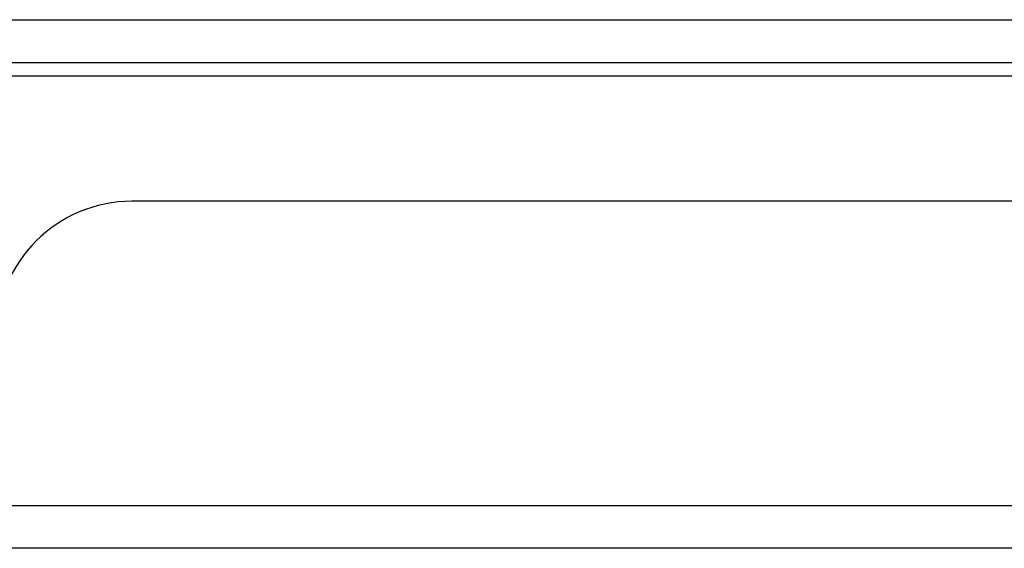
# Model space of a CAD drawing. Header units: inches. Extents: x 20 to 506, y 54 to 236.
# Tile 31 of 245: x 73.93 to 76.2, y 54.6 to 55.81. Entities that reach past the tile are written whole.
import ezdxf

# ---------------------------------------------------------------- set-up
doc = ezdxf.new("R2010")
doc.units = ezdxf.units.IN
doc.header["$MEASUREMENT"] = 0
doc.layers.add('Visible Edges(ANSI)', color=7, linetype='Continuous', lineweight=25)
doc.layers.add('Visible Tangent Edges(ANSI)', color=7, linetype='Continuous', lineweight=25)

msp = doc.modelspace()

# ---------------------------------------------------------------- linework, layer by layer
at = {"layer": 'Visible Edges(ANSI)'}
for p, q in [((68.3494, 55.7146), (116.1514, 55.7146)), ((84.1069, 55.395), (74.1919, 55.395)), ((116.0529, 54.595), (68.4479, 54.595))]:
    msp.add_line(p, q, dxfattribs=at)
msp.add_arc((74.1919, 55.083), 0.312, 90, 180, dxfattribs=at)
at = {"layer": 'Visible Tangent Edges(ANSI)'}
for p, q in [((68.3494, 55.8136), (115.3843, 55.8136)), ((84.9201, 55.6836), (73.3788, 55.6836)), ((68.4479, 54.694), (116.0529, 54.694))]:
    msp.add_line(p, q, dxfattribs=at)

doc.saveas('drawing.dxf')
